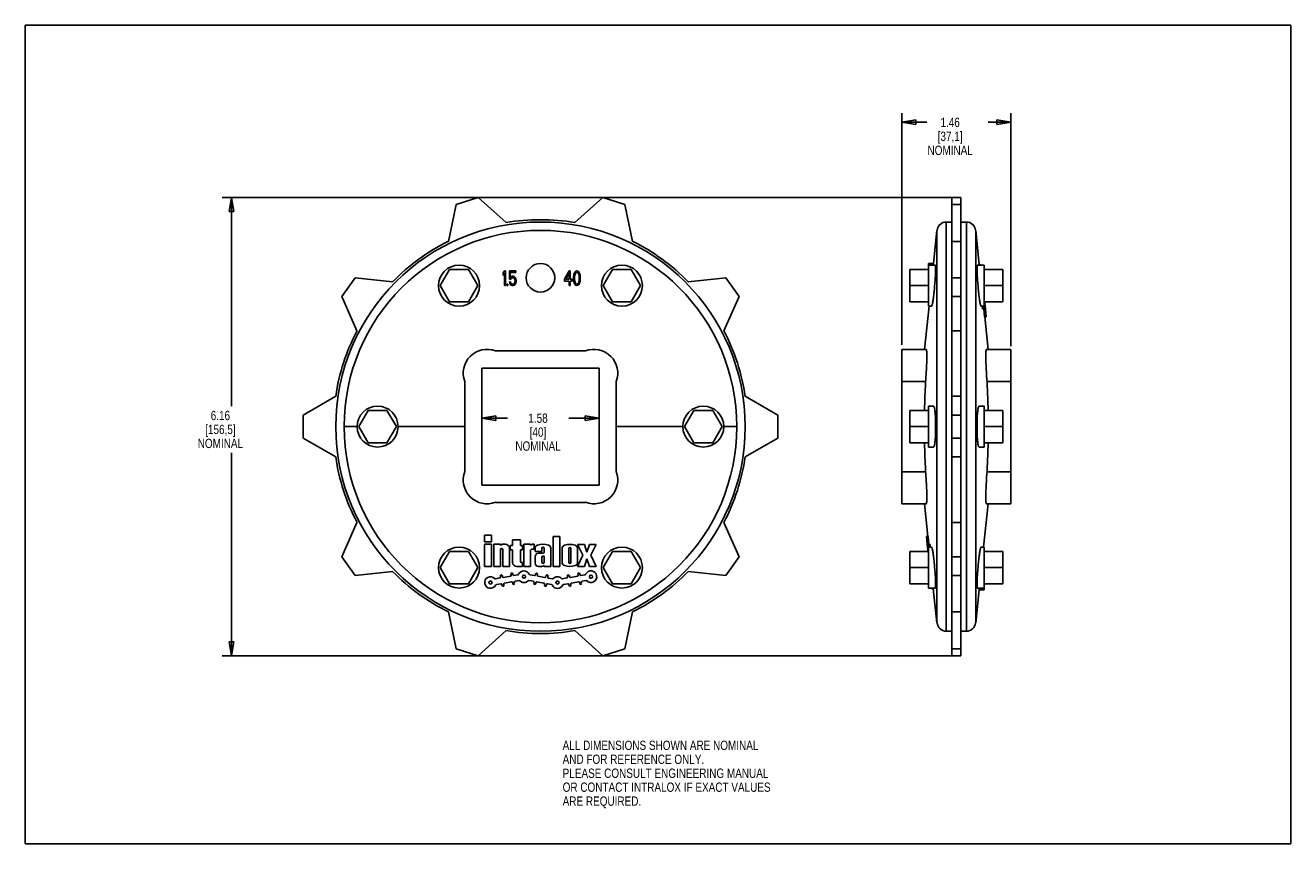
# Model space of a CAD drawing. Header units: inches. Extents: x 0 to 17, y 0 to 11.
import ezdxf

# ---------------------------------------------------------------- set-up
doc = ezdxf.new("R2010")
doc.units = ezdxf.units.IN
doc.header["$LTSCALE"] = 0.935
doc.header["$MEASUREMENT"] = 0
doc.layers.get('0').update_dxf_attribs({"linetype": 'CONTINUOUS'})
doc.layers.add('ALL_FEATURES', color=7, linetype='CONTINUOUS')
doc.layers.add('LOGO', color=7, linetype='CONTINUOUS')
doc.styles.get("Standard").update_dxf_attribs({"font": 'txt', "width": 0.8})
doc.dimstyles.new('DIMSTYLE_1', dxfattribs={"dimtxt": 0.125, "dimasz": 0.1875, "dimexe": 0.18, "dimexo": 0.0625, "dimgap": 0.09, "dimtad": 0, "dimtih": 1, "dimtoh": 1, "dimzin": 4, "dimdsep": 46, "dimtxsty": 'STANDARD', "dimblk": 'CLOSED', "dimblk1": 'CLOSED', "dimblk2": 'CLOSED', "dimcen": 0.09, "dimadec": 0, "dimazin": 0, "dimtp": 0.01, "dimtm": 0.01, "dimtfac": 1, "dimtofl": 0, "dimtmove": 0, "dimatfit": 3, "dimldrblk": 'CLOSED', "dimfxl": 1, "dimtolj": 1, "dimtzin": 4, "dimarcsym": 0})

# ---------------------------------------------------------------- blocks, each defined once
blk = doc.blocks.new('_CLOSED')
at = {"color": 0, "linetype": 'BYBLOCK'}
for p, q in [((0, 0), (-1, 0.167)), ((-1, 0.167), (-1, -0.167)), ((-1, -0.167), (0, 0)), ((-1, 0), (0, 0))]:
    blk.add_line(p, q, dxfattribs=at)
blk = doc.blocks.new('*D0')
at = {"color": 3, "linetype": 'CONTINUOUS'}
for p, q in [((6.133, 6.331), (6.133, 5.595)), ((7.708, 6.331), (7.708, 5.595)), ((6.133, 5.72), (6.476, 5.72)), ((7.708, 5.72), (7.301, 5.72))]:
    blk.add_line(p, q, dxfattribs=at)
at = {"color": 3, "linetype": 'CONTINUOUS', "xscale": 0.1875, "yscale": 0.1875, "zscale": 0.1875, "rotation": 180}
blk.add_blockref('_CLOSED', (6.133, 5.72), dxfattribs=at)
at = {"color": 3, "linetype": 'CONTINUOUS', "xscale": 0.1875, "yscale": 0.1875, "zscale": 0.1875}
blk.add_blockref('_CLOSED', (7.708, 5.72), dxfattribs=at)
at = {"color": 3, "linetype": 'CONTINUOUS', "insert": (6.888, 5.782), "char_height": 0.125, "width": 0.7, "attachment_point": 2, "line_spacing_factor": 0.9}
blk.add_mtext('1.58\\P[40]\\PNOMINAL', dxfattribs=at)
blk = doc.blocks.new('*D1')
at = {"color": 3, "linetype": 'CONTINUOUS'}
for p, q in [((11.778, 6.706), (11.778, 9.821)), ((11.778, 9.696), (12.112, 9.696)), ((13.238, 9.696), (12.937, 9.696)), ((13.238, 6.686), (13.238, 9.821))]:
    blk.add_line(p, q, dxfattribs=at)
at = {"color": 3, "linetype": 'CONTINUOUS', "xscale": 0.1875, "yscale": 0.1875, "zscale": 0.1875, "rotation": 180}
blk.add_blockref('_CLOSED', (11.778, 9.696), dxfattribs=at)
at = {"color": 3, "linetype": 'CONTINUOUS', "xscale": 0.1875, "yscale": 0.1875, "zscale": 0.1875}
blk.add_blockref('_CLOSED', (13.238, 9.696), dxfattribs=at)
at = {"color": 3, "linetype": 'CONTINUOUS', "insert": (12.425, 9.758), "char_height": 0.125, "width": 0.7, "attachment_point": 2, "line_spacing_factor": 0.9}
blk.add_mtext('1.46\\P[37,1]\\PNOMINAL', dxfattribs=at)
blk = doc.blocks.new('*D2')
at = {"color": 3, "linetype": 'CONTINUOUS'}
for p, q in [((12.505, 8.686), (2.646, 8.686)), ((2.771, 8.686), (2.771, 5.88)), ((2.771, 2.525), (2.771, 5.255)), ((12.505, 2.525), (2.646, 2.525))]:
    blk.add_line(p, q, dxfattribs=at)
at = {"color": 3, "linetype": 'CONTINUOUS', "xscale": 0.1875, "yscale": 0.1875, "zscale": 0.1875}
for p, rotation in [((2.771, 8.686), 90), ((2.771, 2.525), 270)]:
    blk.add_blockref('_CLOSED', p, dxfattribs=dict(at, rotation=rotation))
at = {"color": 3, "linetype": 'CONTINUOUS', "insert": (2.621, 5.818), "char_height": 0.125, "width": 0.7, "attachment_point": 2, "line_spacing_factor": 0.9}
blk.add_mtext('6.16\\P[156,5]\\PNOMINAL', dxfattribs=at)

msp = doc.modelspace()

# ---------------------------------------------------------------- linework, layer by layer
at = {"color": 7, "linetype": 'CONTINUOUS'}
for p, q in [((0, 0), (0, 11)), ((0, 11), (17, 11)), ((17, 0), (17, 11)), ((6.082, 8.686), (5.789, 8.591)), ((6.458, 8.348), (6.082, 8.686)), ((7.76, 8.686), (7.384, 8.348)), ((8.053, 8.591), (7.76, 8.686)), ((12.448, 2.525), (12.448, 8.686)), ((12.568, 8.686), (12.448, 8.686)), ((12.568, 2.525), (12.568, 8.686)), ((5.789, 8.591), (5.684, 8.096)), ((8.158, 8.096), (8.053, 8.591)), ((12.568, 8.591), (12.448, 8.591)), ((12.373, 2.856), (12.373, 8.356)), ((12.373, 8.356), (12.448, 8.356)), ((12.643, 8.356), (12.568, 8.356)), ((12.643, 2.856), (12.643, 8.356)), ((12.201, 7.798), (12.248, 8.244)), ((12.248, 2.968), (12.248, 8.244)), ((12.768, 2.968), (12.768, 8.244)), ((12.816, 7.78), (12.768, 8.244)), ((12.568, 8.096), (12.448, 8.096)), ((5.701, 7.719), (5.575, 7.501)), ((5.953, 7.719), (5.701, 7.719)), ((6.079, 7.501), (5.953, 7.719)), ((6.421, 7.671), (6.436, 7.701)), ((6.421, 7.637), (6.421, 7.671)), ((6.421, 7.637), (6.436, 7.667)), ((6.436, 7.701), (6.451, 7.701)), ((6.436, 7.501), (6.436, 7.667)), ((6.451, 7.501), (6.451, 7.701)), ((6.503, 7.59), (6.503, 7.701)), ((6.503, 7.701), (6.588, 7.701)), ((6.516, 7.611), (6.516, 7.679)), ((6.516, 7.679), (6.588, 7.679)), ((6.588, 7.679), (6.588, 7.701)), ((7.246, 7.586), (7.306, 7.701)), ((7.263, 7.586), (7.306, 7.667)), ((7.306, 7.701), (7.321, 7.701)), ((7.306, 7.667), (7.306, 7.586)), ((7.321, 7.701), (7.321, 7.586)), ((7.371, 7.654), (7.368, 7.641)), ((7.371, 7.654), (7.376, 7.671)), ((7.376, 7.671), (7.383, 7.684)), ((7.381, 7.641), (7.391, 7.667)), ((7.383, 7.684), (7.396, 7.696)), ((7.391, 7.667), (7.398, 7.675)), ((7.396, 7.696), (7.411, 7.701)), ((7.398, 7.675), (7.411, 7.679)), ((7.411, 7.701), (7.426, 7.696)), ((7.411, 7.679), (7.423, 7.675)), ((7.423, 7.675), (7.431, 7.667)), ((7.426, 7.696), (7.438, 7.684)), ((7.431, 7.667), (7.441, 7.641)), ((7.438, 7.684), (7.446, 7.671)), ((7.446, 7.671), (7.451, 7.654)), ((7.451, 7.654), (7.453, 7.641)), ((7.889, 7.719), (7.763, 7.501)), ((8.141, 7.719), (7.889, 7.719)), ((8.267, 7.501), (8.141, 7.719)), ((11.883, 7.282), (11.883, 7.719)), ((12.133, 7.226), (12.133, 7.776)), ((12.226, 7.776), (12.133, 7.776)), ((13.133, 7.282), (13.133, 7.719)), ((4.432, 7.605), (4.251, 7.355)), ((4.935, 7.552), (4.432, 7.605)), ((5.575, 7.501), (5.701, 7.282)), ((5.953, 7.282), (6.079, 7.501)), ((6.436, 7.501), (6.451, 7.501)), ((6.471, 7.501), (6.471, 7.522)), ((6.471, 7.522), (6.483, 7.522)), ((6.471, 7.501), (6.483, 7.501)), ((6.483, 7.501), (6.483, 7.522)), ((6.503, 7.59), (6.521, 7.59)), ((6.503, 7.552), (6.508, 7.535)), ((6.503, 7.552), (6.518, 7.552)), ((6.508, 7.535), (6.516, 7.518)), ((6.516, 7.611), (6.528, 7.624)), ((6.516, 7.518), (6.528, 7.505)), ((6.518, 7.552), (6.523, 7.535)), ((6.521, 7.59), (6.531, 7.603)), ((6.523, 7.535), (6.531, 7.526)), ((6.528, 7.624), (6.541, 7.628)), ((6.528, 7.505), (6.541, 7.501)), ((6.531, 7.603), (6.541, 7.607)), ((6.531, 7.526), (6.541, 7.522)), ((6.541, 7.628), (6.556, 7.628)), ((6.541, 7.607), (6.556, 7.607)), ((6.541, 7.522), (6.556, 7.522)), ((6.541, 7.501), (6.556, 7.501)), ((6.556, 7.628), (6.568, 7.624)), ((6.556, 7.607), (6.566, 7.603)), ((6.556, 7.522), (6.566, 7.526)), ((6.556, 7.501), (6.568, 7.505)), ((6.566, 7.603), (6.573, 7.594)), ((6.566, 7.526), (6.573, 7.535)), ((6.568, 7.624), (6.581, 7.611)), ((6.568, 7.505), (6.581, 7.518)), ((6.573, 7.594), (6.578, 7.582)), ((6.573, 7.535), (6.578, 7.548)), ((6.578, 7.582), (6.581, 7.569)), ((6.578, 7.548), (6.581, 7.56)), ((6.581, 7.611), (6.588, 7.594)), ((6.581, 7.56), (6.581, 7.569)), ((6.581, 7.518), (6.588, 7.535)), ((6.588, 7.594), (6.593, 7.573)), ((6.588, 7.535), (6.593, 7.556)), ((6.593, 7.556), (6.593, 7.573)), ((7.246, 7.586), (7.246, 7.56)), ((7.246, 7.56), (7.306, 7.56)), ((7.263, 7.586), (7.306, 7.586)), ((7.306, 7.56), (7.306, 7.501)), ((7.306, 7.501), (7.321, 7.501)), ((7.321, 7.586), (7.346, 7.586)), ((7.321, 7.56), (7.321, 7.501)), ((7.321, 7.56), (7.346, 7.56)), ((7.346, 7.586), (7.346, 7.56)), ((7.368, 7.641), (7.366, 7.62)), ((7.366, 7.62), (7.366, 7.582)), ((7.366, 7.582), (7.368, 7.56)), ((7.368, 7.56), (7.371, 7.548)), ((7.371, 7.548), (7.376, 7.53)), ((7.376, 7.53), (7.383, 7.518)), ((7.381, 7.641), (7.378, 7.616)), ((7.378, 7.616), (7.378, 7.586)), ((7.378, 7.586), (7.381, 7.56)), ((7.381, 7.56), (7.391, 7.535)), ((7.383, 7.518), (7.396, 7.505)), ((7.391, 7.535), (7.398, 7.526)), ((7.396, 7.505), (7.411, 7.501)), ((7.398, 7.526), (7.411, 7.522)), ((7.411, 7.522), (7.423, 7.526)), ((7.411, 7.501), (7.426, 7.505)), ((7.423, 7.526), (7.431, 7.535)), ((7.426, 7.505), (7.438, 7.518)), ((7.431, 7.535), (7.441, 7.56)), ((7.438, 7.518), (7.446, 7.53)), ((7.441, 7.641), (7.443, 7.616)), ((7.443, 7.586), (7.441, 7.56)), ((7.443, 7.616), (7.443, 7.586)), ((7.446, 7.53), (7.451, 7.548)), ((7.453, 7.56), (7.451, 7.548)), ((7.453, 7.641), (7.456, 7.62)), ((7.456, 7.582), (7.453, 7.56)), ((7.456, 7.62), (7.456, 7.582)), ((7.763, 7.501), (7.889, 7.282)), ((8.141, 7.282), (8.267, 7.501)), ((9.41, 7.605), (8.907, 7.552)), ((9.591, 7.355), (9.41, 7.605)), ((12.568, 7.605), (12.448, 7.605)), ((4.251, 7.355), (4.456, 6.893)), ((9.385, 6.893), (9.591, 7.355)), ((12.568, 7.355), (12.448, 7.355)), ((5.701, 7.282), (5.953, 7.282)), ((7.889, 7.282), (8.141, 7.282)), ((12.08, 6.644), (12.141, 7.226)), ((12.176, 7.226), (12.133, 7.226)), ((12.936, 6.644), (12.89, 7.081)), ((12.568, 6.893), (12.448, 6.893)), ((11.778, 4.568), (11.778, 6.644)), ((12.104, 6.644), (11.778, 6.644)), ((12.912, 6.644), (13.238, 6.644)), ((13.238, 6.644), (13.238, 4.568)), ((7.526, 6.623), (6.316, 6.623)), ((6.133, 6.393), (6.133, 4.818)), ((7.708, 6.393), (6.133, 6.393)), ((7.708, 4.818), (7.708, 6.393)), ((5.903, 6.211), (5.903, 5)), ((7.938, 5), (7.938, 6.211)), ((12.095, 6.211), (11.778, 6.211)), ((12.921, 6.211), (13.238, 6.211)), ((4.17, 6.013), (3.732, 5.76)), ((10.11, 5.76), (9.672, 6.013)), ((12.568, 6.013), (12.448, 6.013)), ((4.607, 5.824), (4.481, 5.606)), ((4.859, 5.824), (4.607, 5.824)), ((4.985, 5.606), (4.859, 5.824)), ((8.983, 5.824), (8.857, 5.606)), ((9.235, 5.824), (8.983, 5.824)), ((9.361, 5.606), (9.235, 5.824)), ((11.883, 5.387), (11.883, 5.824)), ((12.133, 5.331), (12.133, 5.881)), ((12.203, 5.881), (12.133, 5.881)), ((12.813, 5.881), (12.883, 5.881)), ((12.883, 5.881), (12.883, 5.331)), ((13.133, 5.387), (13.133, 5.824)), ((3.732, 5.76), (3.732, 5.452)), ((10.11, 5.452), (10.11, 5.76)), ((12.568, 5.76), (12.448, 5.76)), ((3.732, 5.452), (4.17, 5.199)), ((4.283, 5.606), (4.458, 5.606)), ((4.481, 5.606), (4.607, 5.387)), ((4.859, 5.387), (4.985, 5.606)), ((8.834, 5.606), (7.938, 5.606)), ((8.857, 5.606), (8.983, 5.387)), ((9.235, 5.387), (9.361, 5.606)), ((9.559, 5.606), (9.384, 5.606)), ((9.672, 5.199), (10.11, 5.452)), ((12.248, 5.606), (12.23, 5.606)), ((12.568, 5.452), (12.448, 5.452)), ((12.768, 5.606), (12.786, 5.606)), ((4.607, 5.387), (4.859, 5.387)), ((8.983, 5.387), (9.235, 5.387)), ((12.203, 5.331), (12.133, 5.331)), ((12.813, 5.331), (12.883, 5.331)), ((12.568, 5.199), (12.448, 5.199)), ((12.095, 5), (11.778, 5)), ((12.921, 5), (13.238, 5)), ((6.133, 4.818), (7.708, 4.818)), ((6.316, 4.588), (7.526, 4.588)), ((12.104, 4.568), (11.778, 4.568)), ((12.08, 4.568), (12.126, 4.13)), ((12.936, 4.568), (12.875, 3.986)), ((12.912, 4.568), (13.238, 4.568)), ((4.456, 4.318), (4.251, 3.856)), ((9.591, 3.856), (9.385, 4.318)), ((12.568, 4.318), (12.448, 4.318)), ((5.701, 3.929), (5.575, 3.711)), ((5.953, 3.929), (5.701, 3.929)), ((6.079, 3.711), (5.953, 3.929)), ((7.889, 3.929), (7.763, 3.711)), ((8.141, 3.929), (7.889, 3.929)), ((8.267, 3.711), (8.141, 3.929)), ((11.883, 3.492), (11.883, 3.929)), ((12.84, 3.986), (12.883, 3.986)), ((12.883, 3.986), (12.883, 3.436)), ((13.133, 3.492), (13.133, 3.929)), ((4.251, 3.856), (4.432, 3.607)), ((9.41, 3.607), (9.591, 3.856)), ((12.568, 3.856), (12.448, 3.856)), ((4.432, 3.607), (4.935, 3.66)), ((5.575, 3.711), (5.701, 3.492)), ((5.953, 3.492), (6.079, 3.711)), ((7.763, 3.711), (7.889, 3.492)), ((8.141, 3.492), (8.267, 3.711)), ((8.907, 3.66), (9.41, 3.607)), ((12.568, 3.607), (12.448, 3.607)), ((5.701, 3.492), (5.953, 3.492)), ((7.889, 3.492), (8.141, 3.492)), ((12.199, 3.432), (12.248, 2.968)), ((12.815, 3.413), (12.768, 2.968)), ((12.79, 3.436), (12.883, 3.436)), ((5.684, 3.115), (5.789, 2.621)), ((8.053, 2.621), (8.158, 3.115)), ((12.568, 3.115), (12.448, 3.115)), ((6.082, 2.525), (6.458, 2.864)), ((7.384, 2.864), (7.76, 2.525)), ((12.373, 2.856), (12.448, 2.856)), ((12.643, 2.856), (12.568, 2.856)), ((5.789, 2.621), (6.082, 2.525)), ((7.76, 2.525), (8.053, 2.621)), ((12.568, 2.621), (12.448, 2.621)), ((12.568, 2.525), (12.448, 2.525)), ((0, 0), (17, 0))]:
    msp.add_line(p, q, dxfattribs=at)
for centre, radius in [((6.921, 5.606), 2.75), ((6.921, 5.606), 2.638), ((8.015, 7.501), 0.275), ((9.109, 5.606), 0.275)]:
    msp.add_circle(centre, radius, dxfattribs=at)
for centre, radius, start, end in [((6.921, 5.606), 2.781, 80.413, 99.587), ((12.373, 8.231), 0.125, 90, 174), ((12.643, 8.231), 0.125, 6, 90), ((6.921, 5.606), 2.781, 116.413, 135.587), ((6.921, 5.606), 2.781, 44.413, 63.587), ((6.921, 5.606), 2.781, 152.413, 171.587), ((6.921, 5.606), 2.781, 8.413, 27.587), ((6.203, 6.324), 0.32, 69.3801, 200.6199), ((7.639, 6.324), 0.32, 339.3801, 110.6199), ((6.921, 5.606), 2.781, 188.413, 207.587), ((6.921, 5.606), 2.781, 332.413, 351.587), ((6.203, 4.888), 0.32, 159.3801, 290.6199), ((7.639, 4.888), 0.32, 249.3801, 20.6199), ((6.921, 5.606), 2.781, 224.413, 243.587), ((6.921, 5.606), 2.781, 296.413, 315.587), ((12.373, 2.981), 0.125, 186, 270), ((12.643, 2.981), 0.125, 270, 354), ((6.921, 5.606), 2.781, 260.413, 279.587)]:
    msp.add_arc(centre, radius, start, end, dxfattribs=at)
for points, knots in [([(12.176, 7.226), (12.178, 7.226), (12.18, 7.232), (12.183, 7.241), (12.187, 7.258), (12.191, 7.28), (12.196, 7.308), (12.2, 7.34), (12.204, 7.377), (12.209, 7.417), (12.213, 7.458), (12.217, 7.501), (12.22, 7.544), (12.223, 7.585), (12.226, 7.625), (12.228, 7.661), (12.229, 7.694), (12.23, 7.722), (12.23, 7.743), (12.23, 7.761), (12.229, 7.769), (12.228, 7.776), (12.226, 7.776)], [0, 0, 0, 0, 0.007958, 0.027105, 0.057649, 0.099012, 0.150242, 0.210103, 0.277131, 0.349653, 0.42584, 0.503865, 0.581696, 0.657529, 0.729407, 0.795646, 0.854621, 0.904919, 0.945354, 0.974976, 0.993155, 1, 1, 1, 1]), ([(12.095, 6.211), (12.097, 6.226), (12.099, 6.255), (12.102, 6.3), (12.105, 6.346), (12.107, 6.391), (12.109, 6.435), (12.11, 6.476), (12.111, 6.514), (12.111, 6.549), (12.111, 6.578), (12.11, 6.603), (12.11, 6.622), (12.107, 6.633), (12.107, 6.643), (12.104, 6.643), (12.104, 6.643)], [0, 0, 0, 0, 0.101567, 0.206228, 0.311903, 0.416486, 0.517743, 0.613674, 0.702321, 0.781892, 0.850805, 0.907697, 0.951449, 0.981279, 0.997022, 1, 1, 1, 1]), ([(12.912, 6.643), (12.912, 6.643), (12.909, 6.643), (12.909, 6.633), (12.906, 6.622), (12.906, 6.602), (12.905, 6.578), (12.905, 6.548), (12.905, 6.514), (12.906, 6.476), (12.907, 6.434), (12.909, 6.391), (12.911, 6.346), (12.914, 6.3), (12.917, 6.255), (12.919, 6.226), (12.921, 6.211)], [0, 0, 0, 0, 0.002995, 0.018801, 0.048727, 0.092589, 0.149585, 0.218582, 0.298203, 0.386856, 0.482739, 0.583897, 0.688354, 0.793903, 0.898471, 1, 1, 1, 1]), ([(12.095, 6.211), (12.094, 6.177), (12.09, 6.109), (12.086, 6.009), (12.083, 5.914), (12.081, 5.852), (12.08, 5.824)], [0, 0, 0, 0, 0.264468, 0.524044, 0.782369, 1, 1, 1, 1]), ([(12.936, 5.824), (12.935, 5.852), (12.933, 5.914), (12.93, 6.009), (12.926, 6.109), (12.922, 6.177), (12.921, 6.211)], [0, 0, 0, 0, 0.217743, 0.476069, 0.735604, 1, 1, 1, 1]), ([(12.23, 5.606), (12.23, 5.62), (12.23, 5.648), (12.229, 5.69), (12.227, 5.729), (12.225, 5.766), (12.223, 5.798), (12.219, 5.826), (12.216, 5.849), (12.212, 5.865), (12.209, 5.876), (12.205, 5.881), (12.203, 5.881)], [0, 0, 0, 0, 0.15373, 0.303738, 0.446411, 0.578314, 0.696269, 0.797445, 0.879464, 0.940547, 0.979907, 1, 1, 1, 1]), ([(12.813, 5.881), (12.811, 5.881), (12.807, 5.876), (12.804, 5.865), (12.8, 5.849), (12.797, 5.826), (12.793, 5.798), (12.791, 5.766), (12.789, 5.729), (12.787, 5.69), (12.786, 5.648), (12.786, 5.62), (12.786, 5.606)], [0, 0, 0, 0, 0.020084, 0.059436, 0.120524, 0.202563, 0.303772, 0.421762, 0.55369, 0.696365, 0.84634, 1, 1, 1, 1]), ([(12.203, 5.331), (12.205, 5.331), (12.209, 5.336), (12.212, 5.346), (12.216, 5.363), (12.219, 5.385), (12.223, 5.413), (12.225, 5.446), (12.227, 5.482), (12.229, 5.522), (12.23, 5.563), (12.23, 5.591), (12.23, 5.606)], [0, 0, 0, 0, 0.020084, 0.059436, 0.120524, 0.202563, 0.303772, 0.421762, 0.55369, 0.696365, 0.84634, 1, 1, 1, 1]), ([(12.786, 5.606), (12.786, 5.591), (12.786, 5.563), (12.787, 5.522), (12.789, 5.482), (12.791, 5.446), (12.793, 5.413), (12.797, 5.385), (12.8, 5.363), (12.804, 5.346), (12.807, 5.336), (12.811, 5.331), (12.813, 5.331)], [0, 0, 0, 0, 0.15373, 0.303738, 0.446411, 0.578314, 0.696269, 0.797445, 0.879464, 0.940547, 0.979907, 1, 1, 1, 1]), ([(12.08, 5.387), (12.081, 5.359), (12.083, 5.298), (12.086, 5.203), (12.09, 5.102), (12.094, 5.034), (12.095, 5)], [0, 0, 0, 0, 0.217743, 0.476069, 0.735604, 1, 1, 1, 1]), ([(12.921, 5), (12.922, 5.034), (12.926, 5.102), (12.93, 5.203), (12.933, 5.298), (12.935, 5.359), (12.936, 5.387)], [0, 0, 0, 0, 0.264468, 0.524044, 0.782369, 1, 1, 1, 1]), ([(12.104, 4.568), (12.104, 4.568), (12.107, 4.569), (12.107, 4.578), (12.11, 4.589), (12.11, 4.609), (12.111, 4.633), (12.111, 4.663), (12.111, 4.697), (12.11, 4.736), (12.109, 4.777), (12.107, 4.821), (12.105, 4.866), (12.102, 4.911), (12.099, 4.956), (12.097, 4.986), (12.095, 5)], [0, 0, 0, 0, 0.002995, 0.018801, 0.048727, 0.092589, 0.149585, 0.218582, 0.298203, 0.386856, 0.482739, 0.583897, 0.688354, 0.793903, 0.898471, 1, 1, 1, 1]), ([(12.921, 5), (12.919, 4.986), (12.917, 4.956), (12.914, 4.911), (12.911, 4.865), (12.909, 4.82), (12.907, 4.777), (12.906, 4.735), (12.905, 4.697), (12.905, 4.663), (12.905, 4.633), (12.906, 4.609), (12.906, 4.589), (12.909, 4.578), (12.909, 4.569), (12.912, 4.568), (12.912, 4.568)], [0, 0, 0, 0, 0.101567, 0.206228, 0.311903, 0.416486, 0.517743, 0.613674, 0.702321, 0.781892, 0.850805, 0.907697, 0.951449, 0.981279, 0.997022, 1, 1, 1, 1]), ([(12.84, 3.986), (12.838, 3.986), (12.836, 3.98), (12.833, 3.971), (12.829, 3.954), (12.825, 3.932), (12.82, 3.904), (12.816, 3.871), (12.812, 3.834), (12.807, 3.795), (12.803, 3.753), (12.799, 3.71), (12.796, 3.668), (12.793, 3.626), (12.79, 3.586), (12.788, 3.55), (12.787, 3.518), (12.786, 3.49), (12.786, 3.468), (12.786, 3.451), (12.787, 3.442), (12.788, 3.436), (12.79, 3.436)], [0, 0, 0, 0, 0.007958, 0.027105, 0.057649, 0.099012, 0.150242, 0.210103, 0.277131, 0.349653, 0.42584, 0.503865, 0.581696, 0.657529, 0.729407, 0.795646, 0.854621, 0.904919, 0.945354, 0.974976, 0.993155, 1, 1, 1, 1])]:
    msp.add_open_spline(points, degree=3, knots=knots, dxfattribs=at)
at = {"layer": 'ALL_FEATURES', "color": 7, "linetype": 'CONTINUOUS'}
for p, q in [((12.133, 7.719), (11.883, 7.719)), ((12.133, 7.776), (12.133, 7.798)), ((12.201, 7.798), (12.133, 7.798)), ((12.199, 7.776), (12.201, 7.798)), ((12.79, 7.776), (12.883, 7.776)), ((12.883, 7.776), (12.883, 7.226)), ((13.133, 7.719), (12.883, 7.719)), ((12.133, 7.501), (11.883, 7.501)), ((13.133, 7.501), (12.883, 7.501)), ((12.133, 7.282), (11.883, 7.282)), ((12.84, 7.226), (12.883, 7.226)), ((13.133, 7.282), (12.883, 7.282)), ((12.133, 5.824), (11.883, 5.824)), ((13.133, 5.824), (12.883, 5.824)), ((5.008, 5.606), (5.903, 5.606)), ((12.133, 5.606), (11.883, 5.606)), ((13.133, 5.606), (12.883, 5.606)), ((12.133, 5.387), (11.883, 5.387)), ((13.133, 5.387), (12.883, 5.387)), ((12.133, 3.929), (11.883, 3.929)), ((12.176, 3.986), (12.133, 3.986)), ((12.133, 3.436), (12.133, 3.986)), ((13.133, 3.929), (12.883, 3.929)), ((12.133, 3.711), (11.883, 3.711)), ((13.133, 3.711), (12.883, 3.711)), ((12.133, 3.492), (11.883, 3.492)), ((12.226, 3.436), (12.133, 3.436)), ((12.817, 3.436), (12.815, 3.413)), ((12.815, 3.413), (12.883, 3.413)), ((13.133, 3.492), (12.883, 3.492)), ((12.883, 3.436), (12.883, 3.413))]:
    msp.add_line(p, q, dxfattribs=at)
for centre, radius in [((5.827, 7.501), 0.275), ((6.921, 7.606), 0.192), ((4.733, 5.606), 0.275), ((5.827, 3.711), 0.275), ((8.015, 3.711), 0.275)]:
    msp.add_circle(centre, radius, dxfattribs=at)
for points in [[(12.79, 7.776), (12.788, 7.776), (12.787, 7.769), (12.786, 7.761), (12.786, 7.743), (12.786, 7.722), (12.787, 7.694), (12.788, 7.661), (12.79, 7.625), (12.793, 7.586), (12.796, 7.544), (12.799, 7.501), (12.803, 7.459), (12.807, 7.417), (12.811, 7.377), (12.816, 7.341), (12.82, 7.308), (12.825, 7.28), (12.829, 7.258), (12.833, 7.241), (12.836, 7.232), (12.838, 7.226), (12.84, 7.226)], [(12.226, 3.436), (12.228, 3.436), (12.229, 3.442), (12.23, 3.451), (12.23, 3.468), (12.23, 3.49), (12.229, 3.518), (12.228, 3.55), (12.226, 3.586), (12.223, 3.626), (12.22, 3.667), (12.217, 3.71), (12.213, 3.753), (12.209, 3.795), (12.204, 3.834), (12.2, 3.871), (12.196, 3.903), (12.191, 3.931), (12.187, 3.954), (12.183, 3.971), (12.18, 3.98), (12.178, 3.986), (12.176, 3.986)]]:
    msp.add_open_spline(points, degree=3, knots=[0, 0, 0, 0, 0.00685, 0.025048, 0.054698, 0.09516, 0.145461, 0.204405, 0.270577, 0.34236, 0.418081, 0.495798, 0.573729, 0.649859, 0.722371, 0.789438, 0.849382, 0.900727, 0.942207, 0.97284, 0.992032, 1, 1, 1, 1], dxfattribs=at)
at = {"layer": 'LOGO', "color": 7, "linetype": 'CONTINUOUS'}
for p, q in [((12.815, 7.78), (12.835, 7.78)), ((12.815, 7.78), (12.815, 7.776)), ((12.861, 7.189), (12.858, 7.226)), ((12.861, 7.189), (12.894, 7.189)), ((12.876, 7.188), (12.876, 7.189)), ((12.877, 7.188), (12.876, 7.188)), ((12.888, 7.081), (12.877, 7.188)), ((12.881, 7.189), (12.878, 7.225)), ((12.885, 7.189), (12.882, 7.225)), ((12.885, 7.243), (12.883, 7.266)), ((12.883, 7.255), (12.884, 7.243)), ((12.887, 7.189), (12.883, 7.226)), ((12.887, 7.246), (12.884, 7.282)), ((12.888, 7.246), (12.884, 7.282)), ((12.884, 7.243), (12.885, 7.243)), ((12.884, 7.243), (12.885, 7.237)), ((12.885, 7.237), (12.886, 7.226)), ((12.89, 7.246), (12.886, 7.282)), ((12.886, 7.226), (12.889, 7.2)), ((12.891, 7.246), (12.887, 7.282)), ((12.887, 7.282), (12.887, 7.282)), ((12.887, 7.246), (12.888, 7.246)), ((12.888, 7.189), (12.887, 7.189)), ((12.888, 7.282), (12.888, 7.283)), ((12.892, 7.246), (12.888, 7.282)), ((12.892, 7.246), (12.888, 7.282)), ((12.893, 7.246), (12.889, 7.282)), ((12.893, 7.246), (12.889, 7.282)), ((12.889, 7.2), (12.891, 7.2)), ((12.889, 7.2), (12.891, 7.189)), ((12.89, 7.243), (12.89, 7.246)), ((12.891, 7.243), (12.891, 7.246)), ((12.892, 7.231), (12.891, 7.243)), ((12.891, 7.189), (12.891, 7.189)), ((12.892, 7.243), (12.892, 7.246)), ((12.892, 7.243), (12.892, 7.246)), ((12.893, 7.231), (12.892, 7.243)), ((12.893, 7.24), (12.892, 7.243)), ((12.895, 7.2), (12.892, 7.231)), ((12.893, 7.243), (12.893, 7.246)), ((12.893, 7.243), (12.893, 7.246)), ((12.893, 7.243), (12.893, 7.238)), ((12.893, 7.238), (12.895, 7.228)), ((12.897, 7.2), (12.893, 7.231)), ((12.895, 7.228), (12.894, 7.238)), ((12.899, 7.189), (12.895, 7.228)), ((12.897, 7.189), (12.895, 7.2)), ((12.898, 7.189), (12.897, 7.2)), ((12.897, 7.197), (12.897, 7.197)), ((12.897, 7.197), (12.899, 7.186)), ((12.908, 7.081), (12.897, 7.189)), ((12.909, 7.081), (12.898, 7.189)), ((12.898, 7.186), (12.899, 7.186)), ((12.888, 7.081), (12.909, 7.081)), ((12.892, 7.066), (12.897, 7.066)), ((12.895, 7.081), (12.897, 7.066)), ((6.261, 4.146), (6.171, 4.146)), ((6.171, 4.056), (6.171, 4.146)), ((6.261, 4.056), (6.261, 4.146)), ((6.651, 4.086), (6.546, 4.086)), ((6.546, 4.008), (6.546, 4.086)), ((6.651, 4.008), (6.651, 4.086)), ((7.179, 4.131), (7.092, 4.131)), ((7.092, 4.131), (7.092, 3.726)), ((7.179, 4.131), (7.179, 3.726)), ((12.128, 4.131), (12.107, 4.131)), ((12.107, 4.131), (12.118, 4.022)), ((12.108, 4.131), (12.119, 4.022)), ((12.124, 4.146), (12.119, 4.146)), ((12.121, 4.131), (12.119, 4.146)), ((12.128, 4.131), (12.139, 4.024)), ((6.261, 4.056), (6.171, 4.056)), ((6.261, 4.026), (6.171, 4.026)), ((6.171, 3.726), (6.171, 4.026)), ((6.261, 3.726), (6.261, 4.026)), ((6.384, 4.026), (6.294, 4.026)), ((6.294, 3.726), (6.294, 4.026)), ((6.384, 4.009), (6.384, 4.026)), ((6.384, 3.726), (6.384, 3.951)), ((6.414, 3.726), (6.414, 3.951)), ((6.45, 4.026), (6.423, 4.026)), ((6.504, 3.726), (6.504, 3.972)), ((6.546, 4.008), (6.516, 4.008)), ((6.516, 3.948), (6.516, 4.008)), ((6.546, 3.948), (6.516, 3.948)), ((6.546, 3.78), (6.546, 3.948)), ((6.681, 4.008), (6.651, 4.008)), ((6.681, 3.948), (6.651, 3.948)), ((6.651, 3.795), (6.651, 3.948)), ((6.681, 3.948), (6.681, 4.008)), ((6.786, 4.026), (6.696, 4.026)), ((6.696, 3.726), (6.696, 4.026)), ((6.786, 4.011), (6.786, 4.026)), ((6.786, 3.726), (6.786, 3.933)), ((6.837, 3.96), (6.813, 3.96)), ((6.837, 4.026), (6.823, 4.026)), ((6.837, 3.96), (6.837, 4.026)), ((6.849, 3.927), (6.849, 3.971)), ((6.939, 3.927), (6.849, 3.927)), ((6.939, 3.969), (6.939, 3.927)), ((6.969, 3.969), (6.969, 3.918)), ((7.059, 3.971), (7.059, 3.726)), ((7.212, 3.969), (7.212, 3.78)), ((7.3, 3.966), (7.3, 3.783)), ((7.33, 3.966), (7.33, 3.783)), ((7.512, 4.023), (7.419, 4.023)), ((7.491, 3.876), (7.419, 4.023)), ((7.419, 3.969), (7.419, 3.78)), ((7.512, 4.023), (7.545, 3.918)), ((7.578, 4.023), (7.545, 3.918)), ((7.671, 4.023), (7.578, 4.023)), ((7.671, 4.023), (7.599, 3.876)), ((12.118, 4.026), (12.117, 4.026)), ((12.118, 4.014), (12.117, 4.026)), ((12.117, 4.022), (12.121, 3.984)), ((12.118, 4.022), (12.119, 4.011)), ((12.119, 4.014), (12.118, 4.014)), ((12.119, 4.022), (12.121, 4.012)), ((12.119, 4.011), (12.123, 3.98)), ((12.121, 4.012), (12.124, 3.98)), ((12.122, 3.973), (12.121, 3.984)), ((12.121, 3.984), (12.122, 3.973)), ((12.155, 4.023), (12.122, 4.023)), ((12.123, 3.969), (12.122, 3.973)), ((12.123, 3.98), (12.124, 3.969)), ((12.123, 3.971), (12.124, 3.969)), ((12.123, 3.969), (12.123, 3.965)), ((12.123, 3.969), (12.123, 3.965)), ((12.123, 3.965), (12.127, 3.929)), ((12.123, 3.965), (12.127, 3.929)), ((12.124, 3.98), (12.125, 3.969)), ((12.124, 3.969), (12.124, 3.965)), ((12.124, 3.969), (12.124, 3.965)), ((12.124, 3.965), (12.128, 3.929)), ((12.124, 3.965), (12.128, 3.929)), ((12.125, 4.022), (12.125, 4.023)), ((12.127, 4.012), (12.125, 4.022)), ((12.127, 4.012), (12.125, 4.012)), ((12.125, 3.969), (12.125, 3.965)), ((12.125, 3.965), (12.129, 3.929)), ((12.126, 3.969), (12.126, 3.965)), ((12.126, 3.965), (12.13, 3.929)), ((12.13, 3.985), (12.127, 4.012)), ((12.128, 4.023), (12.129, 4.022)), ((12.128, 3.966), (12.128, 3.966)), ((12.128, 3.966), (12.132, 3.929)), ((12.128, 3.966), (12.131, 3.929)), ((12.128, 3.929), (12.128, 3.929)), ((12.129, 4.022), (12.132, 3.986)), ((12.129, 3.929), (12.129, 3.929)), ((12.131, 3.975), (12.13, 3.985)), ((12.131, 4.023), (12.134, 3.986)), ((12.131, 3.969), (12.131, 3.975)), ((12.131, 3.969), (12.131, 3.969)), ((12.133, 3.956), (12.131, 3.969)), ((12.131, 3.969), (12.133, 3.946)), ((12.135, 4.023), (12.138, 3.986)), ((12.139, 4.024), (12.139, 4.023)), ((12.139, 4.023), (12.14, 4.022)), ((12.155, 4.023), (12.158, 3.986)), ((6.681, 3.78), (6.666, 3.78)), ((6.681, 3.726), (6.681, 3.78)), ((6.849, 3.771), (6.849, 3.858)), ((6.954, 3.903), (6.894, 3.903)), ((6.939, 3.849), (6.939, 3.786)), ((6.972, 3.864), (6.954, 3.864)), ((6.96, 3.771), (6.954, 3.771)), ((6.972, 3.864), (6.972, 3.783)), ((7.491, 3.876), (7.419, 3.726)), ((7.545, 3.83), (7.512, 3.726)), ((7.545, 3.83), (7.578, 3.726)), ((7.671, 3.726), (7.599, 3.876)), ((6.261, 3.726), (6.171, 3.726)), ((6.384, 3.726), (6.294, 3.726)), ((6.376, 3.572), (6.315, 3.561)), ((6.386, 3.586), (6.383, 3.6)), ((6.409, 3.59), (6.407, 3.605)), ((6.504, 3.726), (6.414, 3.726)), ((6.518, 3.597), (6.423, 3.58)), ((6.528, 3.611), (6.525, 3.625)), ((6.551, 3.615), (6.549, 3.63)), ((6.619, 3.615), (6.565, 3.605)), ((6.681, 3.726), (6.6, 3.726)), ((6.786, 3.726), (6.696, 3.726)), ((6.84, 3.604), (6.779, 3.615)), ((6.856, 3.628), (6.853, 3.614)), ((6.88, 3.624), (6.877, 3.609)), ((6.981, 3.579), (6.887, 3.596)), ((6.941, 3.726), (6.894, 3.726)), ((6.972, 3.738), (6.972, 3.726)), ((7.059, 3.726), (6.972, 3.726)), ((6.998, 3.603), (6.995, 3.589)), ((7.022, 3.599), (7.019, 3.584)), ((7.083, 3.561), (7.029, 3.571)), ((7.179, 3.726), (7.092, 3.726)), ((7.276, 3.572), (7.215, 3.561)), ((7.283, 3.6), (7.286, 3.586)), ((7.307, 3.605), (7.309, 3.59)), ((7.418, 3.597), (7.323, 3.58)), ((7.512, 3.726), (7.419, 3.726)), ((7.425, 3.625), (7.428, 3.611)), ((7.449, 3.63), (7.451, 3.615)), ((7.519, 3.615), (7.465, 3.605)), ((7.671, 3.726), (7.578, 3.726)), ((6.39, 3.495), (6.329, 3.484)), ((6.406, 3.47), (6.403, 3.485)), ((6.43, 3.475), (6.427, 3.489)), ((6.531, 3.52), (6.437, 3.503)), ((6.548, 3.495), (6.545, 3.51)), ((6.572, 3.5), (6.569, 3.514)), ((6.633, 3.538), (6.579, 3.528)), ((6.826, 3.527), (6.765, 3.538)), ((6.836, 3.513), (6.833, 3.498)), ((6.859, 3.509), (6.857, 3.494)), ((6.968, 3.502), (6.873, 3.519)), ((6.978, 3.488), (6.975, 3.473)), ((7.001, 3.484), (6.999, 3.469)), ((7.069, 3.484), (7.015, 3.494)), ((7.29, 3.495), (7.229, 3.484)), ((7.303, 3.485), (7.306, 3.47)), ((7.327, 3.489), (7.33, 3.475)), ((7.431, 3.52), (7.337, 3.503)), ((7.445, 3.51), (7.448, 3.495)), ((7.469, 3.514), (7.472, 3.5)), ((7.533, 3.538), (7.479, 3.528)), ((12.201, 3.432), (12.181, 3.432)), ((12.201, 3.432), (12.201, 3.436))]:
    msp.add_line(p, q, dxfattribs=at)
for centre in [(6.699, 3.589), (7.599, 3.589), (6.249, 3.51), (7.149, 3.51)]:
    msp.add_circle(centre, 0.021, dxfattribs=at)
for centre, radius, start, end in [((14.343, 7.389), 1.465, 185.7399, 186.1107), ((10.51, 6.996), 2.393, 5.6821, 5.9097), ((16.867, 7.654), 3.995, 185.95, 186.4332), ((14.079, 7.341), 1.19, 186.4615, 186.779), ((13.274, 7.245), 0.379, 186.7698, 187.1912), ((6.423, 3.972), 0.054, 90, 136.2383), ((6.399, 3.951), 0.015, 0, 180), ((6.45, 3.972), 0.054, 0, 90), ((6.823, 3.972), 0.054, 90, 132.7486), ((6.813, 3.933), 0.027, 90, 180), ((6.894, 3.971), 0.045, 107.9202, 180), ((6.954, 3.786), 0.24, 72.0798, 107.9202), ((6.954, 3.969), 0.015, 0, 180), ((6.954, 3.918), 0.015, 270, 360), ((7.014, 3.971), 0.045, 0, 72.0798), ((7.257, 3.969), 0.045, 107.4576, 180), ((7.315, 3.783), 0.24, 72.5424, 107.4576), ((7.315, 3.966), 0.015, 0, 180), ((7.374, 3.969), 0.045, 0, 72.5424), ((11.742, 3.967), 0.379, 6.7698, 7.1912), ((10.937, 3.871), 1.19, 6.4615, 6.779), ((8.149, 3.557), 3.995, 5.95, 6.4332), ((14.506, 4.215), 2.393, 185.6821, 185.9097), ((10.673, 3.822), 1.465, 5.7399, 6.1107), ((6.6, 3.78), 0.054, 180, 270), ((6.666, 3.795), 0.015, 180, 270), ((6.894, 3.858), 0.045, 90, 180), ((6.894, 3.771), 0.045, 180, 270), ((6.954, 3.849), 0.015, 90, 180), ((6.954, 3.786), 0.015, 180, 270), ((6.96, 3.783), 0.012, 270, 360), ((7.257, 3.78), 0.045, 180, 252.5424), ((7.315, 3.783), 0.015, 180, 360), ((7.374, 3.78), 0.045, 287.4576, 360), ((6.249, 3.51), 0.078, 44.5181, 335.4819), ((6.374, 3.584), 0.012, 280, 10), ((6.395, 3.602), 0.012, 10, 190), ((6.421, 3.592), 0.012, 190, 280), ((6.516, 3.609), 0.012, 280, 10), ((6.537, 3.627), 0.012, 10, 190), ((6.563, 3.617), 0.012, 190, 280), ((6.617, 3.626), 0.012, 280, 335.4819), ((6.699, 3.589), 0.078, 24.5181, 155.4819), ((6.781, 3.626), 0.012, 204.5181, 260), ((6.842, 3.616), 0.012, 260, 350), ((6.868, 3.626), 0.012, 350, 170), ((6.889, 3.607), 0.012, 170, 260), ((6.941, 3.771), 0.045, 270, 312.8334), ((6.983, 3.591), 0.012, 260, 350), ((7.01, 3.601), 0.012, 350, 170), ((7.031, 3.582), 0.012, 170, 260), ((7.149, 3.51), 0.078, 44.5181, 135.4819), ((7.315, 3.966), 0.24, 252.5424, 287.4576), ((7.274, 3.584), 0.012, 280, 10), ((7.295, 3.602), 0.012, 10, 190), ((7.321, 3.592), 0.012, 190, 280), ((7.416, 3.609), 0.012, 280, 10), ((7.437, 3.627), 0.012, 10, 190), ((7.463, 3.617), 0.012, 190, 280), ((7.517, 3.626), 0.012, 280, 335.4819), ((7.599, 3.589), 0.078, 224.5181, 155.4819), ((6.313, 3.573), 0.012, 224.5181, 280), ((6.331, 3.472), 0.012, 100, 155.4819), ((6.392, 3.483), 0.012, 10, 100), ((6.418, 3.472), 0.012, 190, 10), ((6.439, 3.491), 0.012, 100, 190), ((6.533, 3.508), 0.012, 10, 100), ((6.56, 3.497), 0.012, 190, 10), ((6.581, 3.516), 0.012, 100, 190), ((6.635, 3.526), 0.012, 44.5181, 100), ((6.699, 3.589), 0.078, 224.5181, 315.4819), ((6.763, 3.526), 0.012, 80, 135.4819), ((6.824, 3.515), 0.012, 350, 80), ((6.845, 3.496), 0.012, 170, 350), ((6.871, 3.507), 0.012, 80, 170), ((6.966, 3.49), 0.012, 350, 80), ((6.987, 3.471), 0.012, 170, 350), ((7.013, 3.482), 0.012, 80, 170), ((7.067, 3.472), 0.012, 24.5181, 80), ((7.149, 3.51), 0.078, 204.5181, 335.4819), ((7.085, 3.573), 0.012, 260, 315.4819), ((7.213, 3.573), 0.012, 224.5181, 280), ((7.231, 3.472), 0.012, 100, 155.4819), ((7.292, 3.483), 0.012, 10, 100), ((7.318, 3.472), 0.012, 190, 10), ((7.339, 3.491), 0.012, 100, 190), ((7.433, 3.508), 0.012, 10, 100), ((7.46, 3.497), 0.012, 190, 10), ((7.481, 3.516), 0.012, 100, 190), ((7.535, 3.526), 0.012, 44.5181, 100)]:
    msp.add_arc(centre, radius, start, end, dxfattribs=at)
for points, knots in [([(12.835, 7.779), (12.835, 7.779), (12.834, 7.779), (12.835, 7.777), (12.836, 7.776), (12.836, 7.776)], [0, 0, 0, 0, 0.023997, 0.926746, 1, 1, 1, 1]), ([(12.836, 7.776), (12.836, 7.776), (12.836, 7.777), (12.837, 7.779), (12.835, 7.779), (12.835, 7.779)], [0, 0, 0, 0, 0.082425, 0.976712, 1, 1, 1, 1]), ([(12.886, 7.233), (12.887, 7.23), (12.887, 7.225), (12.888, 7.216), (12.889, 7.21), (12.89, 7.204), (12.89, 7.201), (12.891, 7.2)], [0, 0, 0, 0, 0.268589, 0.512935, 0.722096, 0.886818, 1, 1, 1, 1]), ([(12.887, 7.246), (12.888, 7.244), (12.888, 7.241), (12.888, 7.237), (12.889, 7.234), (12.889, 7.232), (12.889, 7.231), (12.889, 7.231)], [0, 0, 0, 0, 0.309138, 0.588084, 0.809243, 0.951026, 1, 1, 1, 1]), ([(12.889, 7.231), (12.889, 7.231), (12.889, 7.232), (12.889, 7.234), (12.889, 7.237), (12.889, 7.241), (12.888, 7.244), (12.888, 7.246)], [0, 0, 0, 0, 0.049554, 0.191027, 0.411591, 0.690239, 1, 1, 1, 1]), ([(12.894, 7.2), (12.894, 7.201), (12.894, 7.204), (12.894, 7.21), (12.893, 7.216), (12.892, 7.224), (12.892, 7.23), (12.891, 7.233)], [0, 0, 0, 0, 0.112327, 0.276473, 0.485431, 0.73019, 1, 1, 1, 1]), ([(12.894, 7.189), (12.894, 7.189), (12.895, 7.194), (12.894, 7.197), (12.894, 7.2)], [0, 0, 0, 0, 0.256446, 1, 1, 1, 1]), ([(12.122, 4.023), (12.122, 4.023), (12.121, 4.017), (12.122, 4.014), (12.122, 4.012)], [0, 0, 0, 0, 0.256446, 1, 1, 1, 1]), ([(12.122, 4.012), (12.122, 4.01), (12.122, 4.007), (12.122, 4.002), (12.123, 3.995), (12.124, 3.987), (12.124, 3.981), (12.125, 3.978)], [0, 0, 0, 0, 0.112327, 0.276473, 0.485431, 0.73019, 1, 1, 1, 1]), ([(12.13, 3.978), (12.129, 3.981), (12.129, 3.987), (12.128, 3.995), (12.127, 4.002), (12.126, 4.007), (12.126, 4.01), (12.125, 4.012)], [0, 0, 0, 0, 0.268589, 0.512935, 0.722096, 0.886818, 1, 1, 1, 1]), ([(12.128, 3.966), (12.128, 3.967), (12.128, 3.97), (12.128, 3.974), (12.127, 3.978), (12.127, 3.979), (12.127, 3.981), (12.127, 3.981)], [0, 0, 0, 0, 0.309138, 0.588084, 0.809243, 0.951026, 1, 1, 1, 1]), ([(12.127, 3.981), (12.127, 3.981), (12.127, 3.979), (12.127, 3.978), (12.127, 3.974), (12.127, 3.97), (12.128, 3.967), (12.128, 3.966)], [0, 0, 0, 0, 0.049554, 0.191027, 0.411591, 0.690239, 1, 1, 1, 1]), ([(12.18, 3.436), (12.18, 3.436), (12.18, 3.434), (12.179, 3.432), (12.181, 3.432), (12.181, 3.432)], [0, 0, 0, 0, 0.082425, 0.976712, 1, 1, 1, 1]), ([(12.181, 3.432), (12.181, 3.432), (12.182, 3.432), (12.181, 3.434), (12.18, 3.436), (12.18, 3.436)], [0, 0, 0, 0, 0.023997, 0.926746, 1, 1, 1, 1])]:
    msp.add_open_spline(points, degree=3, knots=knots, dxfattribs=at)
for points in [[(12.891, 7.2), (12.891, 7.197), (12.891, 7.195), (12.892, 7.191)], [(12.892, 7.191), (12.893, 7.19), (12.893, 7.189), (12.894, 7.189)], [(12.124, 4.02), (12.123, 4.021), (12.123, 4.023), (12.122, 4.023)], [(12.125, 4.012), (12.125, 4.014), (12.125, 4.016), (12.124, 4.02)]]:
    msp.add_open_spline(points, degree=3, dxfattribs=at)

# ---------------------------------------------------------------- texts
at = {"color": 3, "linetype": 'CONTINUOUS', "insert": (7.219, 1.385), "char_height": 0.125, "width": 3.5, "attachment_point": 1, "line_spacing_factor": 0.9}
msp.add_mtext('ALL DIMENSIONS SHOWN ARE NOMINAL\\PAND FOR REFERENCE ONLY.\\PPLEASE CONSULT ENGINEERING MANUAL\\POR CONTACT INTRALOX IF EXACT VALUES\\PARE REQUIRED. ', dxfattribs=at)

# ---------------------------------------------------------------- dimensions: what is measured, and where the dimension line sits
at = {"color": 3, "linetype": 'CONTINUOUS'}
for base, p1, p2, picture, middle in [((13.238, 9.696), (11.778, 6.706), (13.238, 6.686), '*D1', (12.3, 9.508)), ((7.708411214, 5.719996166), (6.133411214, 6.330699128), (7.708411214, 6.330699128), '*D0', (6.61306391, 5.532496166))]:
    dim = msp.add_linear_dim(base=base, p1=p1, p2=p2, text='<>\\PNOMINAL', dimstyle='DIMSTYLE_1', dxfattribs=at)
    dim.commit()
    dim.dimension.update_dxf_attribs({"geometry": picture, "text_midpoint": middle, "dimtype": 160})
dim = msp.add_linear_dim(base=(2.771, 2.525), p1=(12.505, 8.686), p2=(12.505, 2.525), angle=270, text='<>\\PNOMINAL', dimstyle='DIMSTYLE_1', dxfattribs=at)
dim.commit()
dim.dimension.update_dxf_attribs({"geometry": '*D2', "text_midpoint": (2.571, 5.568), "dimtype": 160})

doc.saveas('drawing.dxf')
